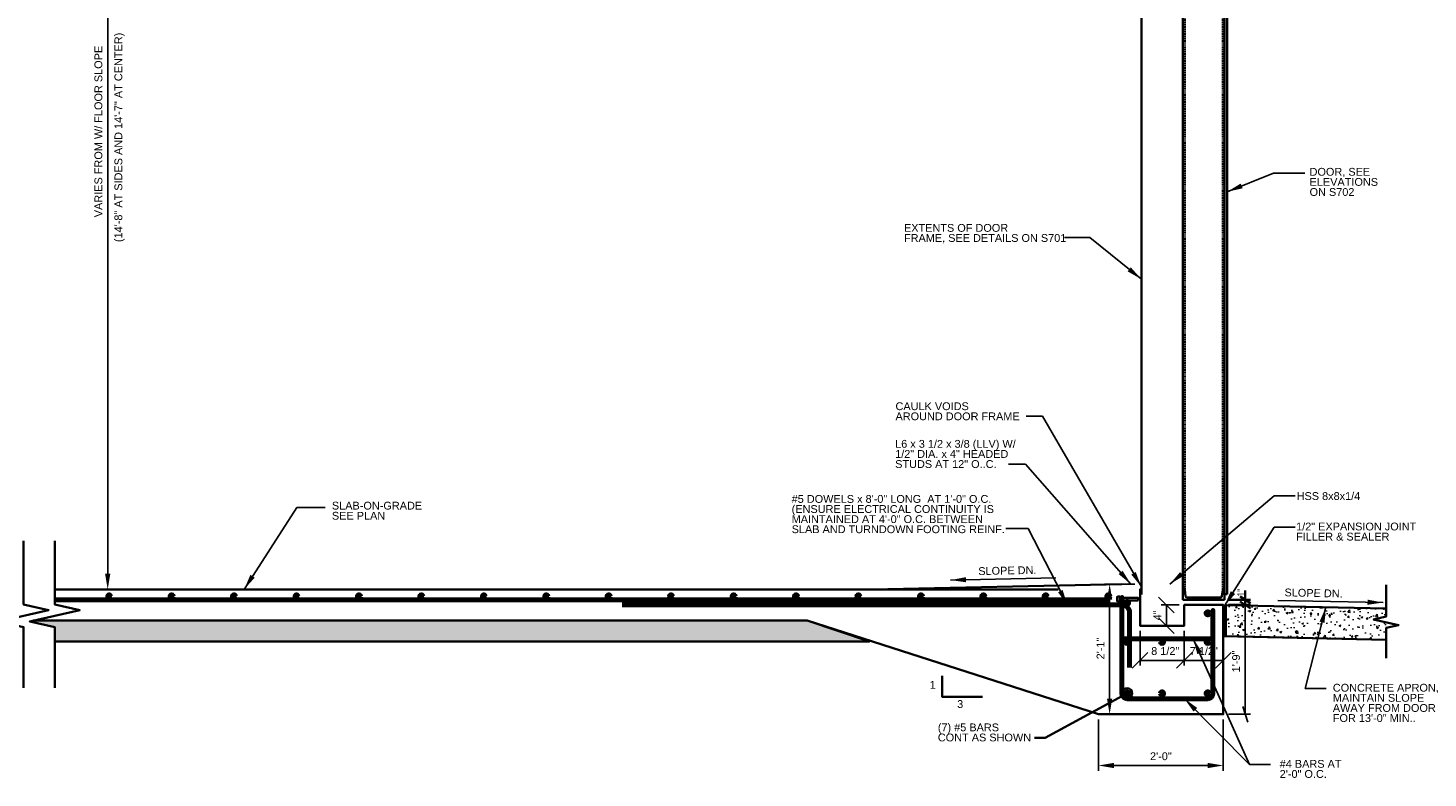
# Model space of a CAD drawing. Header units: inches. Extents: x -829 to 2226, y 10 to 4755.
# Tile 23 of 54: x 160 to 429, y 1341 to 1485. Entities that reach past the tile are written whole.
import ezdxf

# ---------------------------------------------------------------- set-up
doc = ezdxf.new("R2010")
doc.units = ezdxf.units.IN
doc.header["$LTSCALE"] = 0.5
doc.header["$MEASUREMENT"] = 0
doc.linetypes.add('HIDDEN', pattern=[0.375, 0.25, -0.125])
for name, color, linetype, lineweight in [('G-ANNO-DIM', 7, 'Continuous', 0), ('G-ANNO-DIMS', 7, 'Continuous', 35), ('G-ANNO-PATT', 7, 'Continuous', 18), ('G-ANNO-TEXT', 7, 'Continuous', 35), ('S-REIN-RBAR', 7, 'Continuous', 70)]:
    doc.layers.add(name, color=color, linetype=linetype, lineweight=lineweight)
doc.styles.add('AEC_3 4_1 0 Scale', font='arial.ttf', dxfattribs={"height": 1.5})
doc.dimstyles.new("3 4 1'-0", dxfattribs={"dimtxt": 1.5, "dimasz": 3, "dimexe": 1, "dimexo": 1, "dimgap": 1, "dimtad": 1, "dimdec": 4, "dimzin": 15, "dimdsep": 46, "dimlunit": 4, "dimtxsty": 'AEC_3 4_1 0 Scale', "dimcen": 0.09, "dimadec": 4, "dimazin": 3, "dimtfac": 1, "dimtdec": 4, "dimtofl": 0, "dimtmove": 0, "dimatfit": 3, "dimfxl": 1, "dimfrac": 2, "dimtolj": 1, "dimtzin": 15, "dimarcsym": 0})

# ---------------------------------------------------------------- blocks, each defined once
blk = doc.blocks.new('*D439')
at = {"layer": 'Defpoints', "color": 0, "transparency": 16777216}
for p in [(171.88, 1553.54, -3.52), (175.23, 1553.54), (165.06, 1377.56)]:
    blk.add_point(p, dxfattribs=at)
at = {"layer": 'G-ANNO-TEXT', "color": 0, "lineweight": -2, "transparency": 16777216}
for p, q in [((172.88, 1553.54), (176.23, 1553.54)), ((175.23, 1380.56), (175.23, 1550.54)), ((166.06, 1377.56), (176.23, 1377.56))]:
    blk.add_line(p, q, dxfattribs=at)
at = {"layer": 'G-ANNO-TEXT', "color": 0, "transparency": 16777216}
for points in [[(174.73, 1550.54), (175.73, 1550.54), (175.23, 1553.54)], [(174.73, 1380.56), (175.73, 1380.56), (175.23, 1377.56)]]:
    blk.add_solid(points, dxfattribs=at)
at = {"layer": 'G-ANNO-TEXT', "color": 0, "transparency": 16777216, "insert": (173.45, 1465.55), "char_height": 1.5, "attachment_point": 5, "rotation": 90, "style": 'AEC_3 4_1 0 Scale'}
blk.add_mtext('\\A1;VARIES FROM W/ FLOOR SLOPE ', dxfattribs=at)
blk = doc.blocks.new('REINFDOT')
for radius in [0.00313, 0.00187, 0.000625]:
    blk.add_circle((0, 0), radius)
blk = doc.blocks.new('REINF. DOT_1')
at = {"layer": 'S-REIN-RBAR', "extrusion": (0, 0, -1), "xscale": 100, "yscale": -100, "zscale": 100, "rotation": 90}
blk.add_blockref('REINFDOT', (-36.53, 24.59), dxfattribs=at)
blk = doc.blocks.new('REINF. DOT')
at = {"layer": 'S-REIN-RBAR', "xscale": 100, "yscale": 100, "zscale": 100, "rotation": 90.00000000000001}
blk.add_blockref('REINFDOT', (36.53, 24.59), dxfattribs=at)
blk = doc.blocks.new('*U352')
at = {"layer": 'G-ANNO-TEXT'}
for p, q in [((-0.25, 3), (-0.25, -0.5)), ((-0.5, -0.63), (-0.5, -0.88)), ((-0.38, -0.5), (0.37, -0.5)), ((-0.38, -1), (0.37, -1)), ((0.5, -0.63), (0.5, -0.88))]:
    blk.add_line(p, q, dxfattribs=at)
at = {"layer": 'G-ANNO-TEXT', "flags": 128}
blk.add_lwpolyline([(-0.25, 3), (0.25, 3), (0.25, -0.5)], dxfattribs=at)
at = {"layer": 'G-ANNO-TEXT', "extrusion": (0, 0, -1)}
for centre, start, end in [((0.37, -0.63), 0, 90), ((0.37, -0.88), 270, 0), ((-0.38, -0.63), 90, 180), ((-0.38, -0.88), 180, 270)]:
    blk.add_arc(centre, 0.125, start, end, dxfattribs=at)
blk = doc.blocks.new('Headed Stud')
at = {"layer": 'G-ANNO-TEXT', "zscale": 100}
blk.add_blockref('*U352', (1.3, 3.24), dxfattribs=at)
blk = doc.blocks.new('*D440')
at = {"layer": 'Defpoints', "color": 0, "transparency": 16777216}
for p in [(365.63, 1353.56), (389.63, 1353.56), (365.63, 1343.71)]:
    blk.add_point(p, dxfattribs=at)
at = {"layer": 'G-ANNO-DIMS', "color": 0, "lineweight": -2, "transparency": 16777216}
for p, q in [((365.63, 1352.56), (365.63, 1342.71)), ((389.63, 1352.56), (389.63, 1342.71)), ((386.63, 1343.71), (368.63, 1343.71))]:
    blk.add_line(p, q, dxfattribs=at)
at = {"layer": 'G-ANNO-DIMS', "color": 0, "transparency": 16777216}
for points in [[(368.63, 1344.21), (368.63, 1343.21), (365.63, 1343.71)], [(386.63, 1344.21), (386.63, 1343.21), (389.63, 1343.71)]]:
    blk.add_solid(points, dxfattribs=at)
at = {"layer": 'G-ANNO-DIMS', "color": 0, "transparency": 16777216, "insert": (377.63, 1345.48), "char_height": 1.5, "attachment_point": 5, "style": 'AEC_3 4_1 0 Scale'}
blk.add_mtext('\\A1;2\'-0"', dxfattribs=at)
blk = doc.blocks.new('*D441')
at = {"layer": 'Defpoints', "color": 0, "transparency": 16777216}
for p in [(367.78, 1378.56), (373.63, 1378.56), (365.63, 1353.56)]:
    blk.add_point(p, dxfattribs=at)
at = {"layer": 'G-ANNO-DIMS', "color": 0, "lineweight": -2, "transparency": 16777216}
for p, q in [((372.63, 1378.56), (366.78, 1378.56)), ((367.78, 1356.56), (367.78, 1375.56)), ((366.63, 1353.56), (368.78, 1353.56))]:
    blk.add_line(p, q, dxfattribs=at)
at = {"layer": 'G-ANNO-DIMS', "color": 0, "transparency": 16777216}
for points in [[(367.28, 1375.56), (368.28, 1375.56), (367.78, 1378.56)], [(367.28, 1356.56), (368.28, 1356.56), (367.78, 1353.56)]]:
    blk.add_solid(points, dxfattribs=at)
at = {"layer": 'G-ANNO-DIMS', "color": 0, "transparency": 16777216, "insert": (366.02, 1366.19), "char_height": 1.5, "attachment_point": 5, "rotation": 90, "style": 'AEC_3 4_1 0 Scale'}
blk.add_mtext('\\A1;2\'-1"', dxfattribs=at)
blk = doc.blocks.new('_Oblique')
at = {"color": 0, "linetype": 'ByBlock', "lineweight": -2}
blk.add_line((-0.5, -0.5), (0.5, 0.5), dxfattribs=at)
blk = doc.blocks.new('*D445')
at = {"layer": 'Defpoints', "color": 0, "transparency": 16777216}
for p in [(373.63, 1370.56), (382.13, 1370.56), (382.13, 1363.92)]:
    blk.add_point(p, dxfattribs=at)
at = {"layer": 'G-ANNO-DIMS', "color": 0, "lineweight": -2, "transparency": 16777216}
for p, q in [((373.63, 1369.56), (373.63, 1362.92)), ((382.13, 1369.56), (382.13, 1362.92)), ((373.63, 1363.92), (382.13, 1363.92))]:
    blk.add_line(p, q, dxfattribs=at)
at = {"layer": 'G-ANNO-DIMS', "color": 0, "lineweight": -2, "transparency": 16777216, "xscale": 3, "yscale": 3, "zscale": 3, "rotation": 180}
blk.add_blockref('_Oblique', (373.63, 1363.92), dxfattribs=at)
at = {"layer": 'G-ANNO-DIMS', "color": 0, "lineweight": -2, "transparency": 16777216, "xscale": 3, "yscale": 3, "zscale": 3}
blk.add_blockref('_Oblique', (382.13, 1363.92), dxfattribs=at)
at = {"layer": 'G-ANNO-DIMS', "color": 0, "transparency": 16777216, "insert": (378.47, 1365.7), "char_height": 1.5, "attachment_point": 5, "style": 'AEC_3 4_1 0 Scale'}
blk.add_mtext('\\A1;8 1/2"', dxfattribs=at)
blk = doc.blocks.new('*D446')
at = {"layer": 'Defpoints', "color": 0, "transparency": 16777216}
for p in [(382.13, 1370.56), (389.63, 1370.56), (389.63, 1363.92)]:
    blk.add_point(p, dxfattribs=at)
at = {"layer": 'G-ANNO-DIMS', "color": 0, "lineweight": -2, "transparency": 16777216}
for p, q in [((382.13, 1369.56), (382.13, 1362.92)), ((389.63, 1369.56), (389.63, 1362.92)), ((382.13, 1363.92), (389.63, 1363.92))]:
    blk.add_line(p, q, dxfattribs=at)
at = {"layer": 'G-ANNO-DIMS', "color": 0, "lineweight": -2, "transparency": 16777216, "xscale": 3, "yscale": 3, "zscale": 3, "rotation": 180}
blk.add_blockref('_Oblique', (382.13, 1363.92), dxfattribs=at)
at = {"layer": 'G-ANNO-DIMS', "color": 0, "lineweight": -2, "transparency": 16777216, "xscale": 3, "yscale": 3, "zscale": 3}
blk.add_blockref('_Oblique', (389.63, 1363.92), dxfattribs=at)
at = {"layer": 'G-ANNO-DIMS', "color": 0, "transparency": 16777216, "insert": (385.88, 1365.7), "char_height": 1.5, "attachment_point": 5, "style": 'AEC_3 4_1 0 Scale'}
blk.add_mtext('\\A1;7 1/2"', dxfattribs=at)
blk = doc.blocks.new('_Oblique_0.3')
at = {"color": 0, "linetype": 'ByBlock', "lineweight": -2}
for p, q in [((0, 0), (-1, 0)), ((0.5, 0.167), (-0.5, -0.167))]:
    blk.add_line(p, q, dxfattribs=at)
blk = doc.blocks.new('*D447')
at = {"layer": 'Defpoints', "color": 0, "transparency": 16777216}
for p in [(390.1, 1374.55, -8.1), (393.86, 1374.55), (389.63, 1353.56)]:
    blk.add_point(p, dxfattribs=at)
at = {"layer": 'G-ANNO-DIMS', "color": 0, "lineweight": -2, "transparency": 16777216}
for p, q in [((391.1, 1374.55), (394.86, 1374.55)), ((393.86, 1356.56), (393.86, 1374.55)), ((390.63, 1353.56), (394.86, 1353.56))]:
    blk.add_line(p, q, dxfattribs=at)
at = {"layer": 'G-ANNO-DIMS', "color": 0, "lineweight": -2, "transparency": 16777216, "xscale": 3, "yscale": 3, "zscale": 3, "rotation": 270}
blk.add_blockref('_Oblique_0.3', (393.86, 1353.56), dxfattribs=at)
at = {"layer": 'G-ANNO-DIMS', "color": 0, "transparency": 16777216, "insert": (392.09, 1363.7), "char_height": 1.5, "attachment_point": 5, "rotation": 90, "style": 'AEC_3 4_1 0 Scale'}
blk.add_mtext('\\A1;1\'-9"', dxfattribs=at)
blk = doc.blocks.new('_None')
blk = doc.blocks.new('*D448')
at = {"layer": 'Defpoints', "color": 0, "transparency": 16777216}
for p in [(378.7, 1374.56), (382.13, 1374.56), (382.13, 1370.56)]:
    blk.add_point(p, dxfattribs=at)
at = {"layer": 'G-ANNO-DIMS', "color": 0, "lineweight": -2, "transparency": 16777216}
for p, q in [((381.13, 1374.56), (377.7, 1374.56)), ((378.7, 1370.56), (378.7, 1374.56)), ((381.13, 1370.56), (377.7, 1370.56))]:
    blk.add_line(p, q, dxfattribs=at)
at = {"layer": 'G-ANNO-DIMS', "color": 0, "lineweight": -2, "transparency": 16777216, "xscale": 3, "yscale": 3, "zscale": 3}
for p, rotation in [((378.7, 1374.56), 90), ((378.7, 1370.56), 270)]:
    blk.add_blockref('_Oblique', p, dxfattribs=dict(at, rotation=rotation))
at = {"layer": 'G-ANNO-DIMS', "color": 0, "transparency": 16777216, "insert": (376.95, 1372.56), "char_height": 1.5, "attachment_point": 5, "rotation": 90, "style": 'AEC_3 4_1 0 Scale'}
blk.add_mtext('\\A1;4"', dxfattribs=at)

msp = doc.modelspace()

# ---------------------------------------------------------------- hatches: boundary and pattern name
at = {"layer": 'G-ANNO-PATT'}
h = msp.add_hatch(dxfattribs=at)
h.set_pattern_fill('ANSI31', color=5)
h.set_pattern_definition([(45, (344.70078, 1330.23133), (-0.08838835, 0.08838835), [])])
h.paths.add_polyline_path([(390.09914, 1374.5367), (389.62758, 1374.5367), (389.62758, 1368.54568), (390.09914, 1368.54568)])
at = {"layer": 'G-ANNO-PATT', "linetype": 'Continuous', "lineweight": 0}
h = msp.add_hatch(dxfattribs=at)
h.set_pattern_fill('AR-CONC', color=5, scale=0.5)
h.set_pattern_definition([(50, (-37.4452, 1330.2313), (3.5863, -0.31376), [0.375, -4.125]), (355, (-37.445, 1330.2313), (-0.693757, 3.76096), [0.3, -3.3]), (100.45144, (-37.1463, 1330.2052), (2.892544, 3.4472), [0.3187, -3.50571]), (46.1842, (-37.445, 1331.2313), (5.336207, -0.827596), [0.5625, -6.1875]), (96.6356, (-37.0005, 1331.1624), (4.67331, 4.870593), [0.47805, -5.25857]), (351.1842, (-37.445, 1331.2313), (4.67331, 4.87059), [0.45, -4.95]), (21, (-36.9452, 1330.9813), (2.984535, -2.013094), [0.375, -4.125]), (326, (-36.945, 1330.9813), (1.216577, 3.62575), [0.3, -3.3]), (71.45144, (-36.6965, 1330.8136), (4.201112, 1.612656), [0.3187, -3.50571]), (37.5, (-37.4452, 1330.2313), (0.0607993, 1.6644693), [0, -3.26, 0, -3.35, 0, -3.3125]), (7.5, (-37.4452, 1330.2313), (1.315348, 1.9720586), [0, -1.91, 0, -3.185, 0, -1.2625]), (327.5, (-38.5602, 1330.2313), (2.669112, -0.1127744), [0, -1.25, 0, -3.9, 0, -5.175]), (317.5, (-39.0602, 1330.2313), (2.915931, 0.500525), [0, -1.625, 0, -2.59, 0, -3.675])])
h.paths.add_polyline_path([(390.09914, 1374.54715), (420.91873, 1373.86404), (420.91873, 1372.32995), (418.51873, 1371.78449), (423.31873, 1370.69358), (420.91873, 1370.14813), (420.91873, 1367.86257), (390.09914, 1368.54568), (390.09914, 1370.5576), (390.13105, 1370.55836)])
at = {"layer": 'G-ANNO-PATT'}
h = msp.add_hatch(dxfattribs=at)
h.set_pattern_fill('GRAVEL', color=5, style=0, pattern_type=2)
h.set_pattern_definition([(200.55617, (302.0292, 1358.92936), (-84.0002757, -32.0003155), [0.68352, -101.84494]), (4.7637, (311.0738, 1358.6536), (-36.000118, -4.00004), [1.0032, -47.16334]), (4.7637, (307.0738, 1358.6536), (-36.000118, -4.00004), [1.0032, -47.16334]), (4.7637, (303.0738, 1358.6536), (-36.000118, -4.00004), [1.0032, -47.16334]), (332.35387, (302.2296, 1359.064), (-60.0001968, 32.0003154), [0.94826, -93.87834]), (332.35387, (306.22957, 1359.064), (-60.0001968, 32.0003154), [0.94826, -93.87834]), (332.35387, (310.22956, 1359.06397), (-60.0001968, 32.0003154), [0.94826, -93.87834]), (285.255, (302.0358, 1359.5997), (-12.0000396, 40.0003935), [0.5824, -45.02504]), (285.255, (306.0358, 1359.5997), (-12.0000396, 40.0003935), [0.5824, -45.02504]), (285.255, (310.0358, 1359.5997), (-12.0000396, 40.0003935), [0.5824, -45.02504]), (213.6902, (302.5606, 1360.019), (-12.00004, -4.00004), [0.59193, -13.83035]), (213.6902, (306.5606, 1360.019), (-12.00004, -4.00004), [0.59196, -13.83032]), (213.6902, (302.594, 1356.042), (-12.00004, -4.00004), [0.04047, -14.3818]), (213.6902, (310.5607, 1360.019), (-12.00004, -4.00004), [0.592, -13.83028]), (213.6902, (306.594, 1356.042), (-12.00004, -4.00004), [0.04043, -14.38185]), (213.6902, (310.594, 1356.042), (-12.00004, -4.00004), [0.0404, -14.38188]), (180, (303.6203, 1359.9684), (-12.00004, 4.00004), [1.04, -10.96004]), (181.73572, (307.62028, 1359.96838), (-120.0003939, -4.0000393), [1.04, -131.02103]), (180, (311.6203, 1359.9684), (-12.00004, 4.00004), [1.04, -10.96004]), (131.987, (312.355, 1359.1936), (-24.0000785, 28.0002757), [1.07629, -52.73858]), (131.987, (308.355, 1359.1936), (-24.0000785, 28.0002757), [1.07629, -52.73858]), (131.987, (304.355, 1359.1936), (-24.0000785, 28.0002757), [1.0763, -52.73858]), (59.0364, (311.9797, 1358.6627), (-12.00004, -16.000157), [0.5557, -22.7683]), (59.0364, (307.9797, 1358.6627), (-12.00004, -16.000157), [0.5557, -22.7683]), (59.0364, (303.9797, 1358.6627), (-12.00004, -16.000157), [0.5557, -22.7683]), (90, (310.02, 1356.408), (-12, -4), [0.24, -3.76004]), (90, (306.02, 1356.408), (-12, -4), [0.24, -3.76004]), (90, (302.02, 1356.408), (-12, -4), [0.24, -3.76004]), (118.6103, (310.1817, 1356.062), (-12.000039, 24.000236), [0.41182, -49.70845]), (118.6103, (306.1817, 1356.062), (-12.000039, 24.000236), [0.41182, -49.70845]), (118.6103, (302.18165, 1356.062), (-12.000039, 24.000236), [0.41182, -49.70845]), (186.91127, (303.21403, 1356.15506), (-96.0003153, -12.0001185), [1.00718, -131.95943]), (186.91127, (307.21403, 1356.15506), (-96.0003153, -12.0001185), [1.00718, -131.95943]), (186.91127, (311.21403, 1356.15507), (-96.0003153, -12.0001185), [1.00718, -131.95943]), (236.3101, (303.5526, 1356.6631), (-12.000039, -16.000158), [0.5769, -42.69007]), (236.3101, (307.5526, 1356.6631), (-12.000039, -16.000158), [0.5769, -42.69007]), (236.3101, (311.5526, 1356.6631), (-12.000039, -16.000158), [0.5769, -42.69007]), (354.28937, (303.96783, 1358.55033), (-84.0002761, 8.000078), [0.7642, -119.83471]), (354.28937, (307.96782, 1358.55032), (-84.0002761, 8.000078), [0.7642, -119.83471]), (354.28937, (311.96782, 1358.55032), (-84.0002761, 8.000078), [0.7642, -119.83471]), (14.0363, (311.1899, 1358.3861), (-36.000118, -8.0000784), [0.82462, -48.65283]), (14.0363, (307.1899, 1358.3861), (-36.000118, -8.0000784), [0.82462, -48.65283]), (14.0363, (303.1899, 1358.3861), (-36.000118, -8.0000784), [0.82462, -48.65283]), (74.745, (311.1393, 1358.1333), (-12.0000396, -40.0003935), [0.20396, -45.40349]), (74.745, (307.1393, 1358.1333), (-12.0000396, -40.0003935), [0.20396, -45.40349]), (74.745, (303.1393, 1358.1332), (-12.0000396, -40.0003935), [0.20396, -45.40349]), (110.5559, (308.8702, 1358.1834), (-12.00004, 28.000275), [0.34176, -33.83456]), (110.5559, (304.8702, 1358.1834), (-12.00004, 28.000275), [0.34176, -33.83456]), (110.5559, (300.8702, 1358.1834), (-12.00004, 28.000275), [0.34176, -33.83456]), (163.1415, (310.6586, 1358.72444), (-120.00039406, 36.0003543), [0.67052, -137.25752]), (163.1415, (306.6586, 1358.72444), (-120.00039406, 36.0003543), [0.67052, -137.25752]), (163.1415, (302.6586, 1358.72444), (-120.00039406, 36.0003543), [0.67052, -137.25752]), (113.1985, (310.9287, 1358.1596), (-12.000039, 24.000236), [0.60926, -29.8541]), (113.1985, (306.9288, 1358.1596), (-12.00004, 24.000236), [0.60926, -29.8541]), (113.1985, (302.9288, 1358.1595), (-12.00004, 24.000236), [0.60926, -29.8541]), (246.8015, (301.3779, 1358.6718), (-12.00004, -24.000236), [0.5727, -29.89065]), (246.8015, (305.3779, 1358.6718), (-12.00004, -24.000236), [0.5727, -29.89065]), (246.8015, (309.3779, 1358.6718), (-12.000039, -24.000236), [0.5727, -29.89065]), (200.55617, (306.0292, 1358.92936), (-84.0002757, -32.0003155), [0.68352, -101.84494]), (200.55617, (310.0292, 1358.92936), (-84.0002757, -32.0003155), [0.68352, -101.84494]), (196.50446, (302.72054, 1357.59123), (-96.0003151, -28.0002765), [0.7088, -111.93265]), (196.50446, (306.72053, 1357.59123), (-96.0003151, -28.0002765), [0.7088, -111.93265]), (196.50446, (310.72053, 1357.59123), (-96.0003151, -28.0002765), [0.7088, -111.93265]), (246.8015, (302.9807, 1358.1798), (-12.00004, -24.000236), [0.60926, -29.8541]), (246.8015, (306.9807, 1358.1798), (-12.00004, -24.000236), [0.60926, -29.8541]), (246.8015, (310.9807, 1358.1798), (-12.000039, -24.000236), [0.60926, -29.8541]), (110.5559, (309.3645, 1357.6429), (-12.00004, 28.000275), [0.59464, -33.58168]), (110.5559, (305.3645, 1357.6429), (-12.00004, 28.000275), [0.59464, -33.58168]), (110.5559, (301.3645, 1357.643), (-12.00004, 28.000275), [0.59464, -33.58168]), (163.49554, (310.01598, 1357.39916), (-96.0003151, 28.0002765), [0.7088, -111.93265]), (163.49554, (306.016, 1357.39916), (-96.0003151, 28.0002765), [0.7088, -111.93265]), (163.49554, (302.016, 1357.39916), (-96.0003151, 28.0002765), [0.7088, -111.93265]), (18.435, (310.9298, 1357.3767), (-12.00004, 1e-08), [0.50596, -12.1432]), (18.435, (306.9298, 1357.3767), (-12.00004, 1e-08), [0.50596, -12.1432]), (18.435, (302.9298, 1357.3767), (-12.00004, 1e-08), [0.50596, -12.1432]), (149.0361, (311.5371, 1357.01366), (-48.0001574, 28.000275), [0.69972, -69.27206]), (149.0361, (307.5371, 1357.01366), (-48.0001574, 28.000275), [0.69972, -69.27206]), (149.0361, (303.5371, 1357.01366), (-48.0001574, 28.000275), [0.69972, -69.27206]), (249.4441, (303.7193, 1357.407), (-12.00004, -28.000275), [0.4308, -33.7455]), (249.4441, (307.7193, 1357.407), (-12.00004, -28.000275), [0.4308, -33.7455]), (249.4441, (311.7192, 1357.407), (-12.00004, -28.000275), [0.4308, -33.7455]), (336.80127, (303.42044, 1357.532), (-36.0001184, 16.0001575), [0.30463, -91.08504]), (336.80127, (307.42045, 1357.532), (-36.0001184, 16.0001575), [0.30463, -91.08504]), (336.80127, (311.42045, 1357.532), (-36.0001184, 16.0001575), [0.30463, -91.08504]), (314.9998, (303.144, 1357.0428), (-12.00004, 8.00008), [0.56568, -16.405]), (314.9998, (307.144, 1357.0428), (-12.00004, 8.00008), [0.56568, -16.405]), (314.9998, (311.144, 1357.0428), (-12.00004, 8.00008), [0.56568, -16.405]), (8.6157, (310.31454, 1356.93703), (-24.0000791, -4.0000391), [0.80895, -132.69806]), (8.6157, (306.31454, 1356.93703), (-24.0000791, -4.0000391), [0.80895, -132.69806]), (8.6157, (302.31453, 1356.93703), (-24.0000791, -4.0000391), [0.80895, -132.69806]), (41.6337, (309.944, 1356.5737), (-24.000079, -20.000197), [0.4252, -47.74147]), (41.6337, (305.9439, 1356.5737), (-24.000079, -20.000197), [0.4252, -47.74147]), (41.6337, (301.9439, 1356.5736), (-24.000079, -20.000197), [0.4252, -47.74147]), (317.48937, (301.0693, 1357.5222), (-36.0001184, 32.000315), [1.2458, -63.8699]), (317.48937, (305.0693, 1357.5222), (-36.0001184, 32.000315), [1.2458, -63.8699]), (317.48937, (309.0693, 1357.5222), (-36.0001184, 32.000315), [1.2458, -63.8699]), (4.7637, (312.0941, 1357.4301), (-36.0001183, -4.00004), [0.64423, -47.5223]), (4.7637, (308.0941, 1357.4301), (-36.000118, -4.00004), [0.96333, -47.2032]), (4.7637, (304.0941, 1357.4301), (-36.000118, -4.00004), [0.96333, -47.2032]), (4.7637, (300.7361, 1357.4836), (-36.000118, -4.00004), [0.3191, -47.84745]), (59.0364, (311.5649, 1356.7535), (-12.00004, -16.000157), [0.8438, -22.4802]), (59.0364, (307.5648, 1356.7535), (-12.00004, -16.000157), [0.8438, -22.4802]), (59.0364, (303.5648, 1356.7535), (-12.00004, -16.000157), [0.8438, -22.4802]), (108.4348, (311.9788, 1359.7002), (-12.000039, 32.000315), [0.33482, -37.61286]), (108.4348, (311.8767, 1356.019), (-12.000039, 32.000315), [0.71513, -37.23255]), (108.4348, (307.9788, 1359.7002), (-12.000039, 32.000315), [0.33483, -37.61285]), (108.4348, (307.8767, 1356.019), (-12.000039, 32.000315), [0.71512, -37.23256]), (108.4348, (303.9788, 1359.7001), (-12.000039, 32.000315), [0.33484, -37.61284]), (108.4348, (303.8767, 1356.019), (-12.000039, 32.000315), [0.7151, -37.23258]), (142.1248, (312.7361, 1359.0834), (-12.0000394, 8.000079), [0.96596, -44.64132]), (142.1248, (308.8517, 1358.994), (-12.0000394, 8.000079), [1.11212, -44.49516]), (142.1248, (304.8517, 1358.9939), (-12.0000394, 8.000079), [1.11212, -44.49516]), (142.1248, (300.8517, 1358.9939), (-12.0000394, 8.000079), [0.14614, -45.46114]), (182.72633, (301.71257, 1359.07854), (-12.0000396, -4e-07), [0.84095, -83.2545]), (182.72633, (305.71257, 1359.07854), (-12.0000396, -4e-07), [0.84095, -83.2545]), (182.72633, (309.71257, 1359.07854), (-12.0000396, -4e-07), [0.84095, -83.2545]), (246.8015, (302.0927, 1359.9553), (-12.00004, -24.000236), [0.82462, -29.63874]), (246.8015, (306.0927, 1359.9552), (-12.00004, -24.000236), [0.82462, -29.63874]), (246.8015, (310.0926, 1359.9552), (-12.000039, -24.000236), [0.82462, -29.63874]), (270, (302.008, 1356.718), (-12, -4), [0.6994, -3.30062]), (270, (302.042, 1360.019), (-12, -4), [0.14154, -3.8585]), (270, (306.008, 1356.718), (-12, -4), [0.6994, -3.30064]), (270, (306.042, 1360.019), (-12, -4), [0.14155, -3.8585]), (270, (310.008, 1356.718), (-12, -4), [0.6994, -3.30065]), (270, (310.042, 1360.019), (-12, -4), [0.14156, -3.85848]), (48.013, (312.4362, 1357.8093), (-24.0000785, -28.0002757), [0.44379, -53.37108]), (48.013, (308.4362, 1357.8094), (-24.0000785, -28.0002757), [0.65115, -53.16372]), (48.013, (304.4362, 1357.8094), (-24.0000785, -28.0002757), [0.65115, -53.16372]), (48.013, (300.7361, 1358.13655), (-24.0000785, -28.0002757), [0.2074, -53.60748]), (355.2363, (303.5108, 1357.7722), (-36.000118, 4.00004), [0.92347, -47.24307]), (355.2363, (307.5108, 1357.7722), (-36.000118, 4.00004), [0.92347, -47.24307]), (355.2363, (311.5108, 1357.7722), (-36.000118, 4.00004), [0.92347, -47.24307]), (311.987, (303.155, 1358.19365), (-24.0000785, 28.0002757), [0.53814, -53.27672]), (311.987, (307.155, 1358.1936), (-24.0000785, 28.0002757), [0.53814, -53.27672]), (311.987, (311.155, 1358.1936), (-24.0000785, 28.0002757), [0.53814, -53.27672])])
h.paths.add_polyline_path([(160.25525, 1371.4026), (165.05525, 1370.31169), (165.05525, 1367.5576), (321.66342, 1367.5576), (309.62758, 1371.5576), (160.93726, 1371.5576)])

# ---------------------------------------------------------------- linework, layer by layer
at = {"layer": 'G-ANNO-DIMS'}
for p, q in [((390.62264, 1375.5576), (394.8608, 1375.5576)), ((392.8473, 1376.2177), (394.87431, 1374.89751)), ((392.8473, 1375.2177), (394.87431, 1373.89751)), ((393.8608, 1374.5576), (393.8608, 1377.33684)), ((390.62264, 1374.5576), (394.8608, 1374.5576))]:
    msp.add_line(p, q, dxfattribs=at)
at = {"layer": 'G-ANNO-PATT', "elevation": 2.28781, "flags": 128}
msp.add_lwpolyline([(160.25525, 1371.4026), (165.05525, 1370.31169), (165.05525, 1367.5576), (321.66342, 1367.5576), (321.66342, 1367.5576), (321.66342, 1367.5576), (309.62758, 1371.5576), (309.62758, 1371.5576), (309.62758, 1371.5576), (160.93726, 1371.5576), (160.25525, 1371.4026)], close=True, dxfattribs=at)
at = {"layer": 'G-ANNO-TEXT', "linetype": 'HIDDEN'}
for p, q in [((382.22258, 1377.4569), (382.22242, 1550.14249)), ((389.53358, 1377.4569), (389.53365, 1550.14249))]:
    msp.add_line(p, q, dxfattribs=at)
at = {"layer": 'G-ANNO-TEXT'}
for p, q in [((389.87758, 1376.6364), (389.87758, 1549.88476)), ((373.87801, 1376.5582), (373.87737, 1546.04176)), ((381.87716, 1376.5582), (381.87737, 1546.04176)), ((165.05525, 1377.5576, 3.5197), (357.87737, 1377.5576, 3.5197)), ((370.12758, 1378.5576), (322.12758, 1377.5576)), ((389.87758, 1376.6364), (390.37758, 1376.6364)), ((365.62758, 1353.5576), (309.62758, 1371.5576)), ((389.62758, 1368.55613), (420.91873, 1367.86257))]:
    msp.add_line(p, q, dxfattribs=at)
at = {"layer": 'G-ANNO-TEXT', "extrusion": (-4.34304e-57, -2.89001e-57, -1)}
for p, q in [((381.87758, 1375.5579), (381.87758, 1377.7149)), ((381.87758, 1377.7149), (381.92558, 1377.7149)), ((381.92558, 1377.7149), (381.92541, 1377.71496)), ((389.83065, 1377.71496), (389.83058, 1377.7149)), ((389.83058, 1377.7149), (389.87758, 1377.7149)), ((389.87758, 1377.7149), (389.87758, 1375.5579)), ((389.87758, 1375.5579), (381.87758, 1375.5579)), ((382.22242, 1377.45718), (382.22258, 1377.4569)), ((382.22258, 1377.4569), (382.39463, 1376.24559)), ((382.69054, 1375.99496), (382.69058, 1375.9949)), ((382.69058, 1375.9949), (389.06558, 1375.9949)), ((389.06558, 1375.9949), (389.06554, 1375.99496)), ((389.36147, 1376.24571), (389.36158, 1376.2459)), ((389.36158, 1376.2459), (389.53358, 1377.4569)), ((389.53358, 1377.4569), (389.53365, 1377.45715))]:
    msp.add_line(p, q, dxfattribs=at)
at = {"layer": 'G-ANNO-TEXT', "flags": 128}
for points in [[(389.87758, 1550.96326), (390.37758, 1550.96326), (390.37758, 1376.6364)], [(159.05525, 1386.89768), (159.05525, 1380.81169), (159.05525, 1374.67533), (163.85525, 1373.58442), (154.25525, 1371.4026), (159.05525, 1370.31169), (159.05525, 1358.63513)], [(165.05525, 1386.89768), (165.05525, 1380.81169), (165.05525, 1374.67533), (169.85525, 1373.58442), (160.25525, 1371.4026), (165.05525, 1370.31169), (165.05525, 1358.63513)], [(373.62758, 1377.5576), (373.62758, 1377.5576), (373.62758, 1370.5576), (382.12758, 1370.5576), (382.12758, 1370.5576)], [(382.12758, 1370.5576), (382.12758, 1374.5576), (389.62758, 1374.5576), (389.62758, 1353.5576), (365.62758, 1353.5576)], [(343.34986, 1356.88753), (335.61932, 1356.88753), (335.61932, 1360.92262)], [(370.24395, 1357.07942), (355.36385, 1349.02699), (353.31249, 1349.02699)]]:
    msp.add_lwpolyline(points, dxfattribs=at)
for points, elevation in [([(420.91873, 1378.44112), (420.91873, 1375.39813), (420.91873, 1372.32995), (418.51873, 1371.78449), (423.31873, 1370.69358), (420.91873, 1370.14813), (420.91873, 1364.30985)], -26.00712), ([(160.93726, 1371.5576), (309.62758, 1371.5576), (309.62758, 1371.5576), (309.62758, 1371.5576), (321.66342, 1367.5576), (321.66342, 1367.5576), (321.66342, 1367.5576), (165.05525, 1367.5576)], 3.5197), ([(294.27244, 1371.5576), (309.62758, 1371.5576)], 3.5197), ([(309.62758, 1371.5576), (294.27244, 1371.5576)], 3.5197)]:
    msp.add_lwpolyline(points, dxfattribs=dict(at, elevation=elevation))
at = {"layer": 'G-ANNO-TEXT', "elevation": -8.10415, "flags": 128}
msp.add_lwpolyline([(420.91873, 1372.32995), (418.51873, 1371.78449), (423.31873, 1370.69358), (420.91873, 1370.14813), (420.91873, 1367.86257), (390.09914, 1368.54568), (390.09914, 1370.5576), (390.13105, 1370.55836), (390.09914, 1374.54715), (420.91873, 1373.86404), (420.91873, 1372.32995)], close=True, dxfattribs=at)
at = {"layer": 'G-ANNO-TEXT', "extrusion": (0, 0, -1)}
msp.add_circle((-371.12758, 1357.5576), 1.00472, dxfattribs=at)
for centre, start, end in [((-381.92541, 1377.41496), 90, 171.9106269), ((-389.83067, 1377.41496), 8.0851475, 89.9959114), ((-382.69054, 1376.29496), 270, 350.528529), ((-389.06554, 1376.29496), 189.4483361, 270)]:
    msp.add_arc(centre, 0.3, start, end, dxfattribs=at)
at = {"layer": 'S-REIN-RBAR'}
for p, q in [((367.83233, 1375.5576, 3.5197), (165.08108, 1375.5576, 3.5197)), ((370.12758, 1374.5576, 3.5197), (274.12758, 1374.5576, 3.5197)), ((371.62758, 1373.0576, 3.5197), (371.62758, 1362.5576, 3.5197)), ((387.98321, 1368.05524), (370.01618, 1368.05524)), ((386.62758, 1356.55288), (371.12758, 1356.55288))]:
    msp.add_line(p, q, dxfattribs=at)
at = {"layer": 'S-REIN-RBAR', "flags": 128}
for points in [[(370.12758, 1376.0576), (370.12758, 1376.0576), (370.12758, 1357.55288)], [(387.62758, 1373.5576), (387.62758, 1373.5576), (387.62758, 1357.55288)]]:
    msp.add_lwpolyline(points, dxfattribs=at)
at = {"layer": 'S-REIN-RBAR', "extrusion": (0, 0, -1)}
for centre, radius, start, end in [((-370.12758, 1373.0576, -3.5197), 1.5, 90, 180), ((-386.62758, 1357.55288), 1, 180, 270)]:
    msp.add_arc(centre, radius, start, end, dxfattribs=at)
at = {"layer": 'S-REIN-RBAR'}
msp.add_arc((371.12758, 1357.55288), 1, 180, 270, dxfattribs=at)

# ---------------------------------------------------------------- block references
at = {"layer": 'G-ANNO-TEXT', "extrusion": (0, 0, -1), "rotation": 90}
msp.add_blockref('Headed Stud', (-367.01333, 1374.39669), dxfattribs=at)
at = {"layer": 'S-REIN-RBAR', "rotation": 180}
for p in [(212.04393, 1400.80284, 3.5197), (224.04393, 1400.80284, 3.5197), (236.04393, 1400.80284, 3.5197), (248.04393, 1400.80284, 3.5197), (260.04393, 1400.80284, 3.5197), (272.04393, 1400.80284, 3.5197), (284.04393, 1400.80284, 3.5197), (296.04393, 1400.80284, 3.5197), (308.04393, 1400.80284, 3.5197), (320.04393, 1400.80284, 3.5197), (332.04393, 1400.80284, 3.5197), (344.04393, 1400.80284, 3.5197), (356.04393, 1400.80284, 3.5197), (368.04393, 1400.80284, 3.5197), (380.04393, 1400.80284, 3.5197), (392.04393, 1400.80284, 3.5197), (404.04393, 1400.80284, 3.5197), (423.16099, 1397.54513, 3.5197), (423.16099, 1392.06042, 3.5197), (423.16099, 1382.14703, 3.5197)]:
    msp.add_blockref('REINF. DOT_1', p, dxfattribs=at)
at = {"layer": 'S-REIN-RBAR', "extrusion": (0, 0, -1), "rotation": 180}
for p in [(-334.59418, 1399.54513, -3.5197), (-334.59418, 1392.06042, -3.5197), (-341.34418, 1392.06042, -3.5197), (-334.59418, 1382.14703, -3.5197), (-341.34418, 1382.14703, -3.5197)]:
    msp.add_blockref('REINF. DOT', p, dxfattribs=at)

# ---------------------------------------------------------------- texts
at = {"layer": 'G-ANNO-DIM', "color": 7, "linetype": 'Continuous', "insert": (393.04849, 1376.9342), "char_height": 1.5, "attachment_point": 5, "rotation": 90, "line_spacing_factor": 0.6, "style": 'AEC_3 4_1 0 Scale'}
msp.add_mtext('\\H1x;\\W0.75;1"', dxfattribs=at)
at = {"layer": 'G-ANNO-TEXT', "color": 7, "char_height": 1.5, "line_spacing_factor": 0.6, "style": 'AEC_3 4_1 0 Scale'}
for s, insert, attachment_point, rotation in [('(14\'-8" AT SIDES AND 14\'-7" AT CENTER)', (176.53193, 1444.29561, 3.5197), 1, 90), ('SLOPE DN.', (353.6949, 1382.05161, 3.5197), 3, 1.2679339), ('SLOPE DN.', (401.40949, 1377.73173, 1.75984), 1, 358.7320661)]:
    msp.add_mtext(s, dxfattribs=dict(at, insert=insert, attachment_point=attachment_point, rotation=rotation))
at = {"layer": 'G-ANNO-TEXT', "color": 7, "char_height": 1.5, "style": 'AEC_3 4_1 0 Scale'}
for s, insert, attachment_point, line_spacing_factor in [('DOOR, SEE \\PELEVATIONS \\PON S702', (406.20773, 1458.55723, 3.5197), 1, 0.776524), ('L6 x 3 1/2 x 3/8 (LLV) W/\\P1/2" DIA. x 4" HEADED\\PSTUDS AT 12" O..C.', (326.5642, 1406.27634, 3.5197), 1, 0.776524), ('SLAB-ON-GRADE\\PSEE PLAN', (218.31369, 1394.39943, 3.5197), 1, 0.776524), ('HSS 8x8x1/4', (415.94889, 1396.24215, 3.5197), 3, 0.6), ('1', (334.36678, 1359.97191, 3.5197), 3, 0.6), ('CONCRETE APRON, \\PMAINTAIN SLOPE \\PAWAY FROM DOOR \\PFOR 13\'-0" MIN..', (410.67412, 1359.40183, 1.75984), 1, 0.776524), ('3', (339.64243, 1356.27308, 3.5197), 3, 0.6), ('#4 BARS AT \\P2\'-0" O.C.', (400.46943, 1344.77553, 3.5197), 1, 0.776524)]:
    msp.add_mtext(s, dxfattribs=dict(at, insert=insert, attachment_point=attachment_point, line_spacing_factor=line_spacing_factor))
at = {"layer": 'G-ANNO-TEXT', "color": 7, "char_height": 1.5, "attachment_point": 1, "line_spacing_factor": 0.776524, "style": 'AEC_3 4_1 0 Scale'}
for s, insert, width in [('EXTENTS OF DOOR\\PFRAME, SEE DETAILS ON S701', (328.25899, 1447.78068, 3.5197), 33.7549966), ('CAULK VOIDS\\PAROUND DOOR FRAME', (326.62975, 1413.5058, 3.5197), 24.1878342), ('#5 DOWELS x 8\'-0" LONG  AT 1\'-0" O.C. (ENSURE ELECTRICAL CONTINUITY IS MAINTAINED AT 4\'-0" O.C. BETWEEN SLAB AND TURNDOWN FOOTING REINF.', (306.67219, 1395.6908, 3.5197), 41.7270374), ('1/2" EXPANSION JOINT FILLER & SEALER', (403.61884, 1390.38965, 1.75984), 23.1345644), ('(7) #5 BARS\\PCONT AS SHOWN', (334.76347, 1351.78554, 3.5197), 18.4216054)]:
    msp.add_mtext(s, dxfattribs=dict(at, insert=insert, width=width))

# ---------------------------------------------------------------- dimensions: what is measured, and where the dimension line sits
at = {"layer": 'G-ANNO-DIMS'}
dim = msp.add_linear_dim(base=(367.77638, 1378.5576), p1=(365.62758, 1353.5576), p2=(373.62758, 1378.5576), angle=90, dimstyle="3 4 1'-0", dxfattribs=at)
dim.commit()
dim.dimension.update_dxf_attribs({"geometry": '*D441', "text_midpoint": (367.77638, 1366.18837), "dimtype": 160})
for base, p1, p2, override, picture, middle in [((378.70248, 1374.5576), (382.12758, 1370.5576), (382.12758, 1374.5576), {"dimblk1": 'Oblique', "dimblk2": 'Oblique', "dimsah": 1, "dimtofl": 1}, '*D448', (378.70248, 1372.5576)), ((393.860803, 1374.547152), (389.627582, 1353.557605), (390.099144, 1374.547152, -8.104146), {"dimblk1": '_Oblique_0.3', "dimblk2": 'None', "dimsah": 1}, '*D447', (393.860803, 1363.695357))]:
    dim = msp.add_linear_dim(base=base, p1=p1, p2=p2, angle=90, dimstyle="3 4 1'-0", override=override, dxfattribs=at)
    dim.commit()
    dim.dimension.update_dxf_attribs({"geometry": picture, "text_midpoint": middle, "dimtype": 160})
for base, p1, p2, picture, middle in [((382.12758, 1363.92209), (373.62758, 1370.5576), (382.12758, 1370.5576), '*D445', (378.469, 1363.92209)), ((389.62758, 1363.92209), (382.12758, 1370.5576), (389.62758, 1370.5576), '*D446', (385.87758, 1363.92209))]:
    dim = msp.add_linear_dim(base=base, p1=p1, p2=p2, dimstyle="3 4 1'-0", override={"dimblk1": 'Oblique', "dimblk2": 'Oblique', "dimsah": 1, "dimtofl": 1}, dxfattribs=at)
    dim.commit()
    dim.dimension.update_dxf_attribs({"geometry": picture, "text_midpoint": middle, "dimtype": 160})
dim = msp.add_linear_dim(base=(365.62758, 1343.71079), p1=(389.62758, 1353.5576), p2=(365.62758, 1353.5576), angle=180, dimstyle="3 4 1'-0", dxfattribs=at)
dim.commit()
dim.dimension.update_dxf_attribs({"geometry": '*D440', "text_midpoint": (377.62758, 1345.47665)})
at = {"layer": 'G-ANNO-TEXT'}
dim = msp.add_linear_dim(base=(175.2298, 1553.54176, 3.5197), p1=(165.05525, 1377.5576, 3.5197), p2=(171.87737, 1553.54176, -0.00002), angle=90, text='VARIES FROM W/ FLOOR SLOPE ', dimstyle="3 4 1'-0", dxfattribs=at)
dim.commit()
dim.dimension.update_dxf_attribs({"geometry": '*D439', "text_midpoint": (173.45371, 1465.54968, 3.5197)})

# ---------------------------------------------------------------- leaders
for points in [[(390.37758, 1453.96575), (399.25784, 1457.57266), (405.30525, 1457.57266)], [(373.8777, 1437.16803), (363.97311, 1445.20677), (359.08437, 1445.20677)], [(373.87737, 1378.0579), (354.88298, 1410.85103), (351.73623, 1410.85103)], [(371.87758, 1378.5576), (351.62639, 1401.62525), (348.36979, 1401.62525)], [(379.34324, 1378.5576), (399.40061, 1395.54273), (403.42367, 1395.54273)], [(201.44338, 1377.5576, 3.5197), (211.58503, 1393.29424, 3.5197), (216.99755, 1393.29424, 3.5197)], [(359.67122, 1374.5576, 3.5197), (352.13567, 1389.28801, 3.5197), (347.82675, 1389.28801, 3.5197)], [(389.86977, 1374.40904), (399.40061, 1389.48531), (403.42367, 1389.48531)], [(337.19752, 1379.34751), (357.45735, 1379.76959)], [(420.33926, 1375.02749, -1.75986), (400.07943, 1375.44957, -1.75986)], [(409.3372, 1374.14699, -1.75986), (405.38467, 1358.48574, -1.75986), (409.40773, 1358.48574, -1.75986)], [(383.85064, 1368.05524), (394.66884, 1343.92956)], [(382.14671, 1356.55288), (394.66884, 1343.92956), (398.6919, 1343.92956)]]:
    msp.add_leader(points, dimstyle="3 4 1'-0", override={"dimgap": 2}, dxfattribs=at)

doc.saveas('drawing.dxf')
